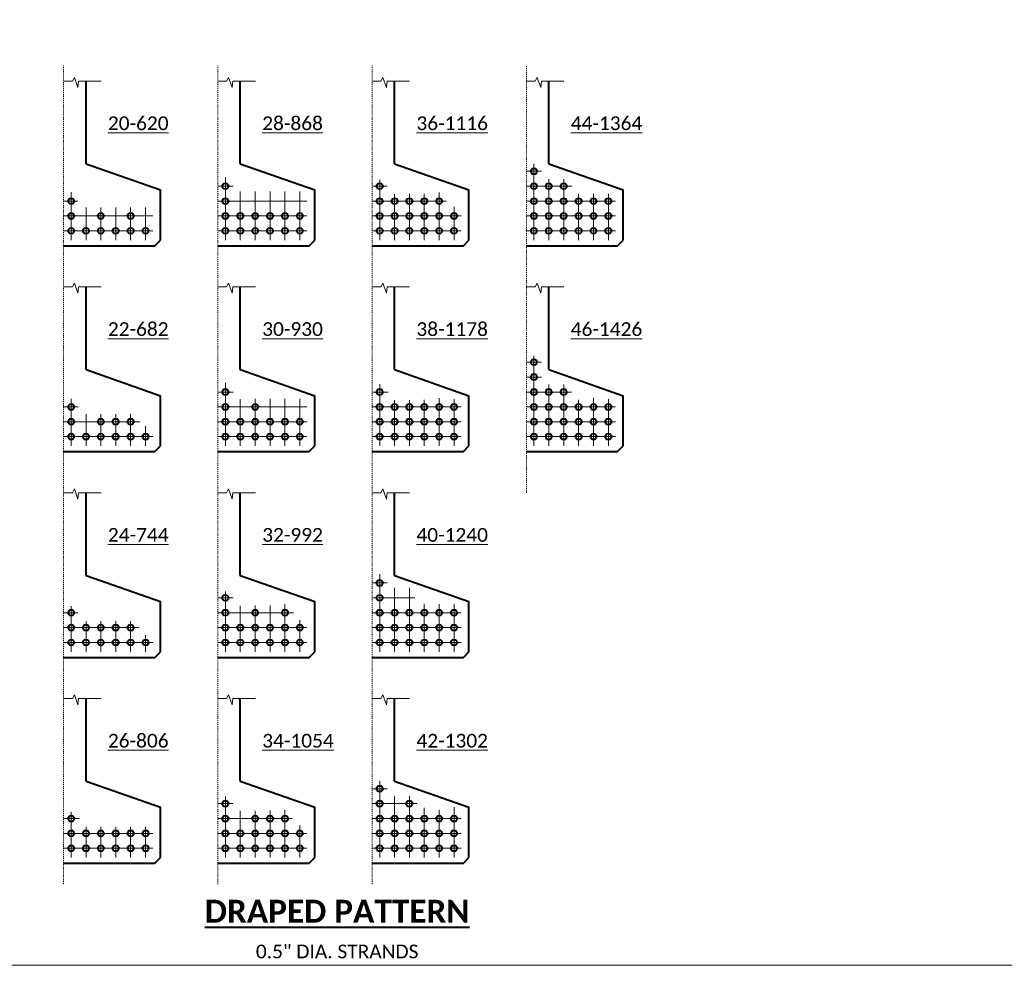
# Model space of a CAD drawing. Extents: x -241 to 956, y -254 to 252.
# Tile 2 of 14: x 3 to 111, y 0 to 103. Entities that reach past the tile are written whole.
import ezdxf
from ezdxf.enums import TextEntityAlignment as Align

# ---------------------------------------------------------------- set-up
doc = ezdxf.new("R2010")
doc.units = 0
doc.header["$MEASUREMENT"] = 0
doc.linetypes.add('Wisdot4', pattern=[0.28125, 0.125, -0.0625, 0.03125, -0.0625])
for name, color, linetype, lineweight in [('B_ANNO_BREAK', 7, 'Continuous', 18), ('B_ANNO_DIM', 7, 'Continuous', 18), ('B_ANNO_TEXT', 7, 'Continuous', 18), ('B_ANNO_TEXT_TITLE', 7, 'Continuous', 40), ('B_CNTR', 1, 'Wisdot4', 18), ('B_CONC_GIRD', 50, 'Continuous', 40), ('B_DETAIL', 7, 'Continuous', 18)]:
    doc.layers.add(name, color=color, linetype=linetype, lineweight=lineweight)
doc.layers.add('B_ANNO_NOPLOT', color=47, linetype='Continuous', lineweight=18, plot=False)
doc.styles.add('Annotative', font='calibri.ttf', dxfattribs={"height": 0.0625})
doc.styles.add('Title', font='calibrib.ttf', dxfattribs={"height": 0.125})

# ---------------------------------------------------------------- blocks, each defined once
blk = doc.blocks.new('*U494')
at = {"layer": 'B_ANNO_NOPLOT', "flags": 128}
blk.add_lwpolyline([(0, 0), (0, 252.0001), (323.9278, 252.0001), (323.9278, 238.8553), (378.0002, 238.8553), (378.0002, 40.4996), (316.5709, 40.4996), (316.5709, 0)], close=True, dxfattribs=at)
at = {"layer": 'B_ANNO_DIM', "style": 'Annotative'}
for tag, p in [('BN10', (256.3849, 212.9797)), ('BN12', (256.3849, 209.5003))]:
    blk.add_attdef(tag, p, '', height=1.5, dxfattribs=at)
at = {"layer": 'B_ANNO_TEXT', "style": 'Annotative'}
blk.add_attdef('BN11', text='', height=1.5, rotation=90, dxfattribs=at).set_placement((252.9908, 189.6537), align=Align.TOP_CENTER)
blk = doc.blocks.new('*U386')
at = {"layer": 'B_ANNO_NOPLOT', "flags": 128}
blk.add_lwpolyline([(0, 0), (0, 252.0001), (323.9278, 252.0001), (323.9278, 238.8553), (378.0002, 238.8553), (378.0002, 40.4996), (316.5709, 40.4996), (316.5709, 0)], close=True, dxfattribs=at)
blk = doc.blocks.new('*U366')
at = {"layer": 'B_ANNO_BREAK'}
for p, q in [((8.84, 96.66), (9.05, 97.07)), ((9.05, 97.07), (9.45, 95.97)), ((25.71, 96.66), (25.93, 97.07)), ((25.93, 97.07), (26.33, 95.97)), ((42.59, 96.66), (42.8, 97.07)), ((42.8, 97.07), (43.2, 95.97)), ((59.46, 96.66), (59.68, 97.07)), ((59.68, 97.07), (60.08, 95.97)), ((7.88, 96.66), (8.84, 96.66)), ((9.45, 95.97), (9.51, 96.66)), ((9.51, 96.66), (11.98, 96.66)), ((24.76, 96.66), (25.71, 96.66)), ((26.33, 95.97), (26.39, 96.66)), ((26.39, 96.66), (28.86, 96.66)), ((41.63, 96.66), (42.59, 96.66)), ((43.2, 95.97), (43.26, 96.66)), ((43.26, 96.66), (45.73, 96.66)), ((58.51, 96.66), (59.46, 96.66)), ((60.08, 95.97), (60.14, 96.66)), ((60.14, 96.66), (62.61, 96.66)), ((8.84, 74.16), (9.05, 74.57)), ((9.05, 74.57), (9.45, 73.47)), ((25.71, 74.16), (25.93, 74.57)), ((25.93, 74.57), (26.33, 73.47)), ((42.59, 74.16), (42.8, 74.57)), ((42.8, 74.57), (43.2, 73.47)), ((59.46, 74.16), (59.68, 74.57)), ((59.68, 74.57), (60.08, 73.47)), ((7.88, 74.16), (8.84, 74.16)), ((9.45, 73.47), (9.51, 74.16)), ((9.51, 74.16), (11.98, 74.16)), ((24.76, 74.16), (25.71, 74.16)), ((26.33, 73.47), (26.39, 74.16)), ((26.39, 74.16), (28.86, 74.16)), ((41.63, 74.16), (42.59, 74.16)), ((43.2, 73.47), (43.26, 74.16)), ((43.26, 74.16), (45.73, 74.16)), ((58.51, 74.16), (59.46, 74.16)), ((60.08, 73.47), (60.14, 74.16)), ((60.14, 74.16), (62.61, 74.16)), ((8.84, 51.66), (9.05, 52.07)), ((9.05, 52.07), (9.45, 50.97)), ((25.71, 51.66), (25.93, 52.07)), ((25.93, 52.07), (26.33, 50.97)), ((42.59, 51.66), (42.8, 52.07)), ((42.8, 52.07), (43.2, 50.97)), ((7.88, 51.66), (8.84, 51.66)), ((9.45, 50.97), (9.51, 51.66)), ((9.51, 51.66), (11.98, 51.66)), ((24.76, 51.66), (25.71, 51.66)), ((26.33, 50.97), (26.39, 51.66)), ((26.39, 51.66), (28.86, 51.66)), ((41.63, 51.66), (42.59, 51.66)), ((43.2, 50.97), (43.26, 51.66)), ((43.26, 51.66), (45.73, 51.66)), ((7.88, 29.16), (8.84, 29.16)), ((8.84, 29.16), (9.05, 29.57)), ((9.05, 29.57), (9.45, 28.47)), ((9.45, 28.47), (9.51, 29.16)), ((9.51, 29.16), (11.98, 29.16)), ((24.76, 29.16), (25.71, 29.16)), ((25.71, 29.16), (25.93, 29.57)), ((25.93, 29.57), (26.33, 28.47)), ((26.33, 28.47), (26.39, 29.16)), ((26.39, 29.16), (28.86, 29.16)), ((41.63, 29.16), (42.59, 29.16)), ((42.59, 29.16), (42.8, 29.57)), ((42.8, 29.57), (43.2, 28.47)), ((43.2, 28.47), (43.26, 29.16)), ((43.26, 29.16), (45.73, 29.16))]:
    blk.add_line(p, q, dxfattribs=at)
at = {"layer": 'B_ANNO_NOPLOT', "flags": 128}
blk.add_lwpolyline([(0, 0), (0, 252), (323.93, 252), (323.93, 238.86), (378, 238.86), (378, 40.5), (316.57, 40.5), (316.57, 0)], close=True, dxfattribs=at)
at = {"layer": 'B_CNTR'}
for p, q in [((7.88, 8.86), (7.88, 98.38)), ((24.76, 8.86), (24.76, 98.38)), ((41.63, 8.86), (41.63, 98.38)), ((58.51, 51.66), (58.51, 98.38))]:
    blk.add_line(p, q, dxfattribs=at)
at = {"layer": 'B_CONC_GIRD'}
for p, q in [((10.33, 87.62), (10.33, 96.66)), ((27.2, 87.62), (27.2, 96.66)), ((44.08, 87.62), (44.08, 96.66)), ((60.95, 87.62), (60.95, 96.66)), ((10.33, 87.62), (18.47, 84.77)), ((27.2, 87.62), (35.34, 84.77)), ((44.08, 87.62), (52.22, 84.77)), ((60.95, 87.62), (69.09, 84.77)), ((18.47, 79.27), (18.47, 84.77)), ((35.34, 79.27), (35.34, 84.77)), ((52.22, 79.27), (52.22, 84.77)), ((69.09, 79.27), (69.09, 84.77)), ((7.88, 78.66), (17.86, 78.66)), ((17.86, 78.66), (18.47, 79.27)), ((24.76, 78.66), (34.73, 78.66)), ((34.73, 78.66), (35.34, 79.27)), ((41.63, 78.66), (51.61, 78.66)), ((51.61, 78.66), (52.22, 79.27)), ((58.51, 78.66), (68.48, 78.66)), ((68.48, 78.66), (69.09, 79.27)), ((10.33, 65.12), (10.33, 74.16)), ((27.2, 65.12), (27.2, 74.16)), ((44.08, 65.12), (44.08, 74.16)), ((60.95, 65.12), (60.95, 74.16)), ((10.33, 65.12), (18.47, 62.27)), ((27.2, 65.12), (35.34, 62.27)), ((44.08, 65.12), (52.22, 62.27)), ((60.95, 65.12), (69.09, 62.27)), ((18.47, 56.77), (18.47, 62.27)), ((35.34, 56.77), (35.34, 62.27)), ((52.22, 56.77), (52.22, 62.27)), ((69.09, 56.77), (69.09, 62.27)), ((7.88, 56.16), (17.86, 56.16)), ((17.86, 56.16), (18.47, 56.77)), ((24.76, 56.16), (34.73, 56.16)), ((34.73, 56.16), (35.34, 56.77)), ((41.63, 56.16), (51.61, 56.16)), ((51.61, 56.16), (52.22, 56.77)), ((58.51, 56.16), (68.48, 56.16)), ((68.48, 56.16), (69.09, 56.77)), ((10.33, 42.62), (10.33, 51.66)), ((27.2, 42.62), (27.2, 51.66)), ((44.08, 42.62), (44.08, 51.66)), ((10.33, 42.62), (18.47, 39.77)), ((27.2, 42.62), (35.34, 39.77)), ((44.08, 42.62), (52.22, 39.77)), ((18.47, 34.27), (18.47, 39.77)), ((35.34, 34.27), (35.34, 39.77)), ((52.22, 34.27), (52.22, 39.77)), ((7.88, 33.66), (17.86, 33.66)), ((17.86, 33.66), (18.47, 34.27)), ((24.76, 33.66), (34.73, 33.66)), ((34.73, 33.66), (35.34, 34.27)), ((41.63, 33.66), (51.61, 33.66)), ((51.61, 33.66), (52.22, 34.27)), ((10.33, 20.12), (10.33, 29.16)), ((27.2, 20.12), (27.2, 29.16)), ((44.08, 20.12), (44.08, 29.16)), ((10.33, 20.12), (18.47, 17.27)), ((27.2, 20.12), (35.34, 17.27)), ((44.08, 20.12), (52.22, 17.27)), ((18.47, 11.77), (18.47, 17.27)), ((35.34, 11.77), (35.34, 17.27)), ((52.22, 11.77), (52.22, 17.27)), ((7.88, 11.16), (17.86, 11.16)), ((17.86, 11.16), (18.47, 11.77)), ((24.76, 11.16), (34.73, 11.16)), ((34.73, 11.16), (35.34, 11.77)), ((41.63, 11.16), (51.61, 11.16)), ((51.61, 11.16), (52.22, 11.77))]:
    blk.add_line(p, q, dxfattribs=at)
for centre in [(59.32, 86.8), (25.57, 85.17), (42.45, 85.17), (59.32, 85.17), (60.95, 85.17), (62.58, 85.17), (8.7, 83.54), (25.57, 83.54), (42.45, 83.54), (44.08, 83.54), (45.7, 83.54), (47.33, 83.54), (48.96, 83.54), (59.32, 83.54), (60.95, 83.54), (62.58, 83.54), (64.21, 83.54), (65.84, 83.54), (67.47, 83.54), (8.7, 81.92), (11.95, 81.92), (15.21, 81.92), (25.57, 81.92), (27.2, 81.92), (28.83, 81.92), (30.46, 81.92), (32.09, 81.92), (33.72, 81.92), (42.45, 81.92), (44.08, 81.92), (45.7, 81.92), (47.33, 81.92), (48.96, 81.92), (50.59, 81.92), (59.32, 81.92), (60.95, 81.92), (62.58, 81.92), (64.21, 81.92), (65.84, 81.92), (67.47, 81.92), (8.7, 80.29), (10.33, 80.29), (11.95, 80.29), (13.58, 80.29), (15.21, 80.29), (16.84, 80.29), (25.57, 80.29), (27.2, 80.29), (28.83, 80.29), (30.46, 80.29), (32.09, 80.29), (33.72, 80.29), (42.45, 80.29), (44.08, 80.29), (45.7, 80.29), (47.33, 80.29), (48.96, 80.29), (50.59, 80.29), (59.32, 80.29), (60.95, 80.29), (62.58, 80.29), (64.21, 80.29), (65.84, 80.29), (67.47, 80.29), (59.32, 65.93), (59.32, 64.3), (25.57, 62.67), (42.45, 62.67), (59.32, 62.67), (60.95, 62.67), (62.58, 62.67), (8.7, 61.04), (25.57, 61.04), (28.83, 61.04), (42.45, 61.04), (44.08, 61.04), (45.7, 61.04), (47.33, 61.04), (48.96, 61.04), (50.59, 61.04), (59.32, 61.04), (60.95, 61.04), (62.58, 61.04), (64.21, 61.04), (65.84, 61.04), (67.47, 61.04), (8.7, 59.42), (11.95, 59.42), (13.58, 59.42), (15.21, 59.42), (25.57, 59.42), (27.2, 59.42), (28.83, 59.42), (30.46, 59.42), (32.09, 59.42), (33.72, 59.42), (42.45, 59.42), (44.08, 59.42), (45.7, 59.42), (47.33, 59.42), (48.96, 59.42), (50.59, 59.42), (59.32, 59.42), (60.95, 59.42), (62.58, 59.42), (64.21, 59.42), (65.84, 59.42), (67.47, 59.42), (8.7, 57.79), (10.33, 57.79), (11.95, 57.79), (13.58, 57.79), (15.21, 57.79), (16.84, 57.79), (25.57, 57.79), (27.2, 57.79), (28.83, 57.79), (30.46, 57.79), (32.09, 57.79), (33.72, 57.79), (42.45, 57.79), (44.08, 57.79), (45.7, 57.79), (47.33, 57.79), (48.96, 57.79), (50.59, 57.79), (59.32, 57.79), (60.95, 57.79), (62.58, 57.79), (64.21, 57.79), (65.84, 57.79), (67.47, 57.79), (42.45, 41.8), (25.57, 40.17), (42.45, 40.17), (8.7, 38.54), (25.57, 38.54), (28.83, 38.54), (32.09, 38.54), (42.45, 38.54), (44.08, 38.54), (45.7, 38.54), (47.33, 38.54), (48.96, 38.54), (50.59, 38.54), (8.7, 36.92), (10.33, 36.92), (11.95, 36.92), (13.58, 36.92), (15.21, 36.92), (25.57, 36.92), (27.2, 36.92), (28.83, 36.92), (30.46, 36.92), (32.09, 36.92), (33.72, 36.92), (42.45, 36.92), (44.08, 36.92), (45.7, 36.92), (47.33, 36.92), (48.96, 36.92), (50.59, 36.92), (8.7, 35.29), (10.33, 35.29), (11.95, 35.29), (13.58, 35.29), (15.21, 35.29), (16.84, 35.29), (25.57, 35.29), (27.2, 35.29), (28.83, 35.29), (30.46, 35.29), (32.09, 35.29), (33.72, 35.29), (42.45, 35.29), (44.08, 35.29), (45.7, 35.29), (47.33, 35.29), (48.96, 35.29), (50.59, 35.29), (42.45, 19.3), (25.57, 17.67), (42.45, 17.67), (45.7, 17.67), (8.7, 16.04), (25.57, 16.04), (28.83, 16.04), (30.46, 16.04), (32.09, 16.04), (42.45, 16.04), (44.08, 16.04), (45.7, 16.04), (47.33, 16.04), (48.96, 16.04), (50.59, 16.04), (8.7, 14.42), (10.33, 14.42), (11.95, 14.42), (13.58, 14.42), (15.21, 14.42), (16.84, 14.42), (25.57, 14.42), (27.2, 14.42), (28.83, 14.42), (30.46, 14.42), (32.09, 14.42), (33.72, 14.42), (42.45, 14.42), (44.08, 14.42), (45.7, 14.42), (47.33, 14.42), (48.96, 14.42), (50.59, 14.42), (8.7, 12.79), (10.33, 12.79), (11.95, 12.79), (13.58, 12.79), (15.21, 12.79), (16.84, 12.79), (25.57, 12.79), (27.2, 12.79), (28.83, 12.79), (30.46, 12.79), (32.09, 12.79), (33.72, 12.79), (42.45, 12.79), (44.08, 12.79), (45.7, 12.79), (47.33, 12.79), (48.96, 12.79), (50.59, 12.79)]:
    blk.add_circle(centre, 0.329, dxfattribs=at)
at = {"layer": 'B_DETAIL'}
for p, q in [((59.32, 79.27), (59.32, 87.62)), ((25.57, 79.27), (25.57, 86.17)), ((60.16, 86.8), (58.51, 86.8)), ((26.41, 85.17), (24.76, 85.17)), ((43.28, 85.17), (41.63, 85.17)), ((42.45, 79.27), (42.45, 85.87)), ((63.46, 85.17), (58.51, 85.17)), ((60.95, 79.27), (60.95, 85.93)), ((62.58, 79.27), (62.58, 85.93)), ((8.7, 79.27), (8.7, 84.51)), ((27.2, 79.27), (27.2, 84.6)), ((28.83, 79.27), (28.83, 84.6)), ((30.46, 79.27), (30.46, 84.6)), ((32.09, 79.27), (32.09, 84.6)), ((33.72, 79.27), (33.72, 84.6)), ((44.08, 79.27), (44.08, 84.31)), ((45.7, 79.27), (45.7, 84.33)), ((47.33, 79.27), (47.33, 84.35)), ((48.96, 79.27), (48.96, 84.48)), ((64.21, 79.27), (64.21, 84.35)), ((65.84, 79.27), (65.84, 84.35)), ((67.47, 79.27), (67.47, 84.35)), ((9.42, 83.54), (7.88, 83.54)), ((34.5, 83.54), (24.76, 83.54)), ((49.71, 83.54), (41.63, 83.54)), ((68.25, 83.54), (58.51, 83.54)), ((17.62, 81.92), (7.88, 81.92)), ((10.33, 79.27), (10.33, 82.85)), ((11.95, 79.27), (11.95, 82.85)), ((13.58, 79.27), (13.58, 82.85)), ((15.21, 79.27), (15.21, 82.85)), ((16.84, 79.27), (16.84, 82.85)), ((34.5, 81.92), (24.76, 81.92)), ((51.37, 81.92), (41.63, 81.92)), ((50.59, 79.27), (50.59, 82.91)), ((68.25, 81.92), (58.51, 81.92)), ((17.62, 80.29), (7.88, 80.29)), ((34.5, 80.29), (24.76, 80.29)), ((51.37, 80.29), (41.63, 80.29)), ((68.25, 80.29), (58.51, 80.29)), ((60.14, 65.93), (58.51, 65.93)), ((59.32, 56.77), (59.32, 66.63)), ((25.57, 56.77), (25.57, 63.67)), ((60.14, 64.3), (58.51, 64.3)), ((26.41, 62.67), (24.76, 62.67)), ((43.39, 62.67), (41.63, 62.67)), ((42.45, 56.77), (42.45, 63.51)), ((63.45, 62.67), (58.51, 62.67)), ((60.95, 56.77), (60.95, 63.49)), ((62.58, 56.77), (62.58, 63.49)), ((8.7, 56.77), (8.7, 61.92)), ((27.2, 56.77), (27.2, 61.89)), ((28.83, 56.77), (28.83, 61.91)), ((30.46, 56.77), (30.46, 61.91)), ((32.09, 56.77), (32.09, 61.91)), ((33.72, 56.77), (33.72, 61.91)), ((44.08, 56.77), (44.08, 61.77)), ((45.7, 56.77), (45.7, 61.79)), ((47.33, 56.77), (47.33, 61.81)), ((48.96, 56.77), (48.96, 61.98)), ((50.59, 56.77), (50.59, 61.88)), ((64.21, 56.77), (64.21, 61.81)), ((65.84, 56.77), (65.84, 61.98)), ((67.47, 56.77), (67.47, 61.88)), ((9.48, 61.04), (7.88, 61.04)), ((34.5, 61.04), (24.76, 61.04)), ((51.37, 61.04), (41.63, 61.04)), ((68.25, 61.04), (58.51, 61.04)), ((16.2, 59.42), (7.88, 59.42)), ((10.33, 56.77), (10.33, 60.26)), ((11.95, 56.77), (11.95, 60.26)), ((13.58, 56.77), (13.58, 60.26)), ((15.21, 56.77), (15.21, 60.26)), ((34.5, 59.42), (24.76, 59.42)), ((51.37, 59.42), (41.63, 59.42)), ((68.25, 59.42), (58.51, 59.42)), ((16.84, 56.77), (16.84, 58.92)), ((17.62, 57.79), (7.88, 57.79)), ((34.5, 57.79), (24.76, 57.79)), ((51.37, 57.79), (41.63, 57.79)), ((68.25, 57.79), (58.51, 57.79)), ((42.45, 34.27), (42.45, 42.77)), ((43.26, 41.8), (41.63, 41.8)), ((44.08, 34.27), (44.08, 41.27)), ((45.7, 34.27), (45.7, 41.27)), ((26.44, 40.17), (24.76, 40.17)), ((25.57, 34.27), (25.57, 40.86)), ((46.29, 40.17), (41.63, 40.17)), ((8.7, 34.27), (8.7, 39.27)), ((27.2, 34.27), (27.2, 39.3)), ((28.83, 34.27), (28.83, 39.32)), ((30.46, 34.27), (30.46, 39.33)), ((32.09, 34.27), (32.09, 39.48)), ((47.33, 34.27), (47.33, 39.5)), ((48.96, 34.27), (48.96, 39.46)), ((50.59, 34.27), (50.59, 39.46)), ((9.42, 38.54), (7.88, 38.54)), ((33.04, 38.54), (24.76, 38.54)), ((33.72, 34.27), (33.72, 37.72)), ((51.37, 38.54), (41.63, 38.54)), ((16.14, 36.92), (7.88, 36.92)), ((10.33, 34.27), (10.33, 37.61)), ((11.95, 34.27), (11.95, 37.61)), ((13.58, 34.27), (13.58, 37.61)), ((15.21, 34.27), (15.21, 37.61)), ((34.5, 36.92), (24.76, 36.92)), ((51.37, 36.92), (41.63, 36.92)), ((16.84, 34.27), (16.84, 36.1)), ((17.62, 35.29), (7.88, 35.29)), ((34.5, 35.29), (24.76, 35.29)), ((51.37, 35.29), (41.63, 35.29)), ((42.45, 11.77), (42.45, 20.12)), ((25.57, 11.77), (25.57, 18.44)), ((43.26, 19.3), (41.63, 19.3)), ((44.08, 11.77), (44.08, 18.5)), ((45.7, 11.77), (45.7, 18.5)), ((26.39, 17.67), (24.76, 17.67)), ((41.63, 17.67), (46.51, 17.67)), ((50.59, 11.77), (50.59, 17.27)), ((8.7, 11.77), (8.7, 16.78)), ((27.2, 11.77), (27.2, 16.88)), ((28.83, 11.77), (28.83, 16.9)), ((30.46, 11.77), (30.46, 16.92)), ((32.09, 11.77), (32.09, 16.98)), ((47.33, 11.77), (47.33, 17.22)), ((48.96, 11.77), (48.96, 16.98)), ((9.59, 16.04), (7.88, 16.04)), ((10.33, 11.77), (10.33, 15.13)), ((11.95, 11.77), (11.95, 15.13)), ((13.58, 11.77), (13.58, 15.13)), ((15.21, 11.77), (15.21, 15.13)), ((16.84, 11.77), (16.84, 15.13)), ((32.92, 16.04), (24.76, 16.04)), ((33.72, 11.77), (33.72, 15.3)), ((51.37, 16.04), (41.63, 16.04)), ((17.62, 14.42), (7.88, 14.42)), ((34.5, 14.42), (24.76, 14.42)), ((51.37, 14.42), (41.63, 14.42)), ((17.62, 12.79), (7.88, 12.79)), ((34.5, 12.79), (24.76, 12.79)), ((51.37, 12.79), (41.63, 12.79))]:
    blk.add_line(p, q, dxfattribs=at)
at = {"layer": 'B_ANNO_TEXT', "style": 'Annotative'}
for s, p in [('%%U20-620', (12.72, 91.3)), ('%%U28-868', (29.6, 91.3)), ('%%U36-1116', (46.47, 91.3)), ('%%U44-1364', (63.35, 91.3)), ('%%U22-682', (12.72, 68.8)), ('%%U30-930', (29.6, 68.8)), ('%%U38-1178', (46.47, 68.8)), ('%%U46-1426', (63.35, 68.8)), ('%%U24-744', (12.72, 46.3)), ('%%U32-992', (29.6, 46.3)), ('%%U40-1240', (46.47, 46.3)), ('%%U26-806', (12.72, 23.8)), ('%%U34-1054', (29.6, 23.8)), ('%%U42-1302', (46.47, 23.8))]:
    blk.add_text(s, height=1.5, dxfattribs=at).set_placement(p)
at = {"layer": 'B_ANNO_TEXT', "insert": (37.8, 1.5), "char_height": 1.5, "attachment_point": 5, "line_spacing_factor": 0.8, "style": 'Annotative'}
blk.add_mtext('0.5" DIA. STRANDS', dxfattribs=at)
at = {"layer": 'B_ANNO_TEXT_TITLE', "insert": (37.8, 7.16), "char_height": 2.4996, "attachment_point": 2, "style": 'Title'}
blk.add_mtext('{\\LDRAPED PATTERN}', dxfattribs=at)

msp = doc.modelspace()

# ---------------------------------------------------------------- block references
msp.add_blockref('*U494', (0, 0))

# ---------------------------------------------------------------- next in the draw order: block references
msp.add_blockref('*U386', (0, 0))

# ---------------------------------------------------------------- next in the draw order: block references
msp.add_blockref('*U366', (0, 0))

doc.saveas('drawing.dxf')
